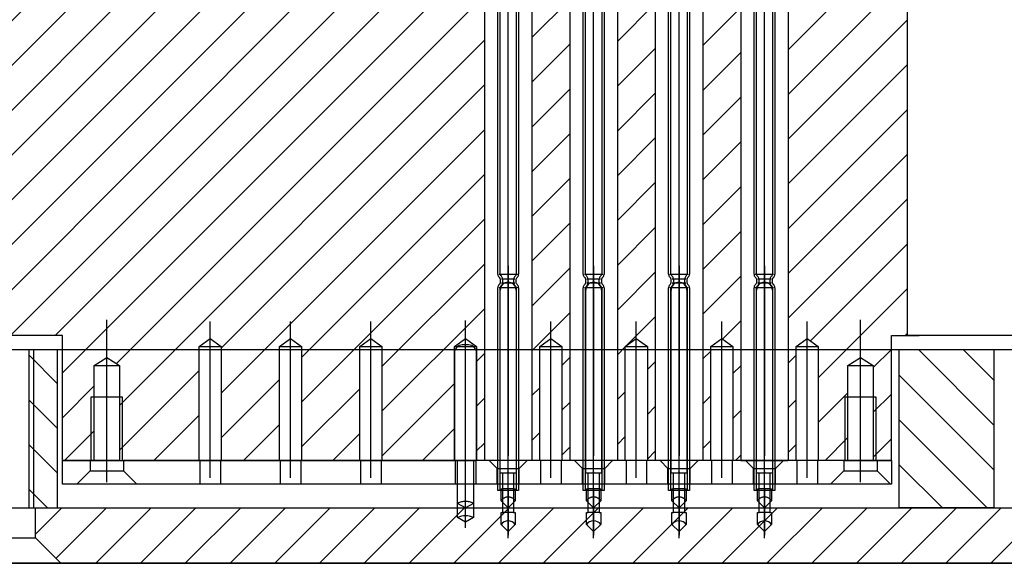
# Model space of a CAD drawing. Extents: x -1763 to 4575, y -3429 to 1051.
# Tile 6 of 80: x -111 to -49, y -2510 to -2476. Entities that reach past the tile are written whole.
import ezdxf

# ---------------------------------------------------------------- set-up
doc = ezdxf.new("R2010")
doc.units = 0
doc.linetypes.add('DASHED', pattern=[15, 7, -8])
doc.linetypes.add('DOT_CENTER', pattern=[14, 12, -1, 0, -1])
doc.layers.add('1', color=7, linetype='CONTINUOUS')
pattern_1 = [(45, (0, 0), (-1.4142136, 1.4142136), [])]
pattern_2 = [(135, (0, 0), (-1.4142136, -1.4142136), [])]

# ---------------------------------------------------------------- blocks, each defined once
blk = doc.blocks.new('PCC_S__144', base_point=(-152, -2511.751))
at = {"layer": '1', "color": 3, "linetype": 'CONTINUOUS'}
blk.add_line((-121.1, -2510.451), (121.1, -2510.451), dxfattribs=at)
blk = doc.blocks.new('TSK_APM90__175', base_point=(-260, -2520.158))
at = {"layer": '1'}
blk.add_blockref('PCC_S__144', (-152, -2511.751), dxfattribs=at)
blk = doc.blocks.new('POGO_PC__185', base_point=(-64.52, -2504.667))
at = {"layer": '1', "color": 2, "linetype": 'DOT_CENTER'}
blk.add_line((-64.02, -2491.661), (-64.02, -2508.667), dxfattribs=at)
at = {"layer": '1', "color": 2, "linetype": 'CONTINUOUS'}
for p, q in [((-64.52, -2504.751), (-64.52, -2493.191)), ((-63.52, -2493.191), (-63.52, -2504.751)), ((-64.363, -2504.751), (-64.52, -2504.751)), ((-63.677, -2504.751), (-64.363, -2504.751)), ((-64.363, -2507.251), (-64.363, -2504.751)), ((-63.52, -2504.751), (-63.677, -2504.751)), ((-63.677, -2504.751), (-63.677, -2507.251)), ((-64.47, -2508.001), (-64.47, -2507.251)), ((-64.47, -2507.251), (-64.363, -2507.251)), ((-63.677, -2507.251), (-64.363, -2507.251)), ((-63.677, -2507.251), (-63.57, -2507.251)), ((-63.57, -2507.251), (-63.57, -2508.001)), ((-64.47, -2508.001), (-64.02, -2508.451)), ((-64.02, -2508.451), (-63.57, -2508.001))]:
    blk.add_line(p, q, dxfattribs=at)
at = {"layer": '1', "color": 2, "linetype": 'DASHED'}
for p, q in [((-64.47, -2506.501), (-64.47, -2505.751)), ((-64.47, -2505.751), (-64.363, -2505.751)), ((-63.677, -2505.751), (-64.363, -2505.751)), ((-63.677, -2505.751), (-63.57, -2505.751)), ((-63.57, -2505.751), (-63.57, -2506.501)), ((-64.47, -2506.501), (-64.02, -2506.951)), ((-64.02, -2506.951), (-63.57, -2506.501))]:
    blk.add_line(p, q, dxfattribs=at)
at = {"layer": '1', "color": 2, "linetype": 'CONTINUOUS'}
for centre, radius, start, end in [((-64.02, -2493.191), 0.5, 90, 180), ((-64.02, -2493.191), 0.5, 0, 90), ((-64.02, -2508.309), 0.545, 34.36892, 145.63108)]:
    blk.add_arc(centre, radius, start, end, dxfattribs=at)
at = {"layer": '1', "color": 2, "linetype": 'DASHED'}
blk.add_arc((-64.02, -2506.809), 0.545, 34.36892, 145.63108, dxfattribs=at)
blk = doc.blocks.new('POGO_ASSY__187', base_point=(145.471, -3333.472))
at = {"layer": '1', "color": 3, "linetype": 'CONTINUOUS'}
for p, q in [((-64.68, -2492.186), (-64.68, -2471.216)), ((-64.53, -2492.186), (-64.53, -2471.216)), ((-63.51, -2471.216), (-63.51, -2492.186)), ((-63.36, -2471.216), (-63.36, -2492.186)), ((-64.559, -2492.411), (-64.607, -2492.363)), ((-64.601, -2492.186), (-64.02, -2492.186)), ((-64.53, -2492.481), (-64.53, -2492.741)), ((-64.453, -2492.305), (-64.501, -2492.257)), ((-64.445, -2492.481), (-64.02, -2492.481)), ((-64.02, -2492.741), (-64.445, -2492.741)), ((-64.38, -2492.481), (-64.38, -2492.741)), ((-64.029, -2492.741), (-64.02, -2492.741)), ((-64.02, -2492.186), (-63.439, -2492.186)), ((-64.02, -2492.481), (-63.595, -2492.481)), ((-63.595, -2492.741), (-64.02, -2492.741)), ((-63.66, -2492.741), (-63.66, -2492.481)), ((-63.587, -2492.305), (-63.539, -2492.257)), ((-63.51, -2492.741), (-63.51, -2492.481)), ((-63.481, -2492.411), (-63.433, -2492.363)), ((-64.68, -2505.851), (-64.68, -2493.036)), ((-64.559, -2492.812), (-64.607, -2492.859)), ((-64.02, -2493.036), (-64.601, -2493.036)), ((-64.53, -2505.851), (-64.53, -2493.036)), ((-64.453, -2492.918), (-64.501, -2492.966)), ((-63.439, -2493.036), (-64.02, -2493.036)), ((-63.539, -2492.966), (-63.587, -2492.918)), ((-63.51, -2493.036), (-63.51, -2505.851)), ((-63.433, -2492.859), (-63.481, -2492.812)), ((-63.36, -2493.036), (-63.36, -2505.851)), ((-63.36, -2505.851), (-64.68, -2505.851))]:
    blk.add_line(p, q, dxfattribs=at)
at = {"layer": '1', "color": 3, "linetype": 'DOT_CENTER'}
for p, q in [((-64.02, -2508.863), (-64.02, -2471.216)), ((-64.02, -2493.036), (-64.02, -2492.741))]:
    blk.add_line(p, q, dxfattribs=at)
at = {"layer": '1', "color": 3, "linetype": 'CONTINUOUS'}
for centre, radius, start, end in [((-64.43, -2492.186), 0.25, 180, -135), ((-64.63, -2492.481), 0.1, 0, 45), ((-64.63, -2492.741), 0.1, -45, 0), ((-64.43, -2492.186), 0.1, 180, -135), ((-64.63, -2492.481), 0.25, 0, 45), ((-64.63, -2492.741), 0.25, -45, 0), ((-63.41, -2492.481), 0.25, 135, 180), ((-63.41, -2492.741), 0.25, 180, -135), ((-63.61, -2492.186), 0.1, -45, 0), ((-63.41, -2492.481), 0.1, 135, 180), ((-63.41, -2492.741), 0.1, 180, -135), ((-63.61, -2492.186), 0.25, -45, 0), ((-64.43, -2493.036), 0.25, 135, 180), ((-64.43, -2493.036), 0.1, 135, 180), ((-63.61, -2493.036), 0.1, 0, 45), ((-63.61, -2493.036), 0.25, 0, 45)]:
    blk.add_arc(centre, radius, start, end, dxfattribs=at)
at = {"layer": '1'}
blk.add_blockref('POGO_PC__185', (-64.52, -2504.667), dxfattribs=at)
blk = doc.blocks.new('POGO_PC__189', base_point=(-69.92, -2504.667))
at = {"layer": '1', "color": 2, "linetype": 'DOT_CENTER'}
blk.add_line((-69.42, -2491.661), (-69.42, -2508.667), dxfattribs=at)
at = {"layer": '1', "color": 2, "linetype": 'CONTINUOUS'}
for p, q in [((-69.92, -2504.751), (-69.92, -2493.191)), ((-68.92, -2493.191), (-68.92, -2504.751)), ((-69.763, -2504.751), (-69.92, -2504.751)), ((-69.763, -2507.251), (-69.763, -2504.751)), ((-69.077, -2504.751), (-69.763, -2504.751)), ((-69.077, -2504.751), (-69.077, -2507.251)), ((-68.92, -2504.751), (-69.077, -2504.751)), ((-69.87, -2507.251), (-69.763, -2507.251)), ((-69.87, -2508.001), (-69.87, -2507.251)), ((-69.077, -2507.251), (-69.763, -2507.251)), ((-69.077, -2507.251), (-68.97, -2507.251)), ((-68.97, -2507.251), (-68.97, -2508.001)), ((-69.87, -2508.001), (-69.42, -2508.451)), ((-69.42, -2508.451), (-68.97, -2508.001))]:
    blk.add_line(p, q, dxfattribs=at)
at = {"layer": '1', "color": 2, "linetype": 'DASHED'}
for p, q in [((-69.87, -2505.751), (-69.763, -2505.751)), ((-69.87, -2506.501), (-69.87, -2505.751)), ((-69.077, -2505.751), (-69.763, -2505.751)), ((-69.077, -2505.751), (-68.97, -2505.751)), ((-68.97, -2505.751), (-68.97, -2506.501)), ((-69.87, -2506.501), (-69.42, -2506.951)), ((-69.42, -2506.951), (-68.97, -2506.501))]:
    blk.add_line(p, q, dxfattribs=at)
at = {"layer": '1', "color": 2, "linetype": 'CONTINUOUS'}
for centre, radius, start, end in [((-69.42, -2493.191), 0.5, 90, 180), ((-69.42, -2493.191), 0.5, 0, 90), ((-69.42, -2508.309), 0.545, 34.36892, 145.63108)]:
    blk.add_arc(centre, radius, start, end, dxfattribs=at)
at = {"layer": '1', "color": 2, "linetype": 'DASHED'}
blk.add_arc((-69.42, -2506.809), 0.545, 34.36892, 145.63108, dxfattribs=at)
blk = doc.blocks.new('POGO_ASSY__190', base_point=(140.071, -3333.472))
at = {"layer": '1', "color": 3, "linetype": 'CONTINUOUS'}
for p, q in [((-70.08, -2492.186), (-70.08, -2471.216)), ((-69.93, -2492.186), (-69.93, -2471.216)), ((-68.91, -2471.216), (-68.91, -2492.186)), ((-68.76, -2471.216), (-68.76, -2492.186)), ((-69.959, -2492.411), (-70.007, -2492.363)), ((-70.001, -2492.186), (-69.42, -2492.186)), ((-69.93, -2492.481), (-69.93, -2492.741)), ((-69.853, -2492.305), (-69.901, -2492.257)), ((-69.845, -2492.481), (-69.42, -2492.481)), ((-69.42, -2492.741), (-69.845, -2492.741)), ((-69.78, -2492.481), (-69.78, -2492.741)), ((-69.429, -2492.741), (-69.42, -2492.741)), ((-69.42, -2492.186), (-68.839, -2492.186)), ((-69.42, -2492.481), (-68.995, -2492.481)), ((-68.995, -2492.741), (-69.42, -2492.741)), ((-69.06, -2492.741), (-69.06, -2492.481)), ((-68.987, -2492.305), (-68.939, -2492.257)), ((-68.91, -2492.741), (-68.91, -2492.481)), ((-68.881, -2492.411), (-68.833, -2492.363)), ((-70.08, -2505.851), (-70.08, -2493.036)), ((-69.959, -2492.812), (-70.007, -2492.859)), ((-69.42, -2493.036), (-70.001, -2493.036)), ((-69.93, -2505.851), (-69.93, -2493.036)), ((-69.853, -2492.918), (-69.901, -2492.966)), ((-68.839, -2493.036), (-69.42, -2493.036)), ((-68.939, -2492.966), (-68.987, -2492.918)), ((-68.91, -2493.036), (-68.91, -2505.851)), ((-68.833, -2492.859), (-68.881, -2492.812)), ((-68.76, -2493.036), (-68.76, -2505.851)), ((-68.76, -2505.851), (-70.08, -2505.851))]:
    blk.add_line(p, q, dxfattribs=at)
at = {"layer": '1', "color": 3, "linetype": 'DOT_CENTER'}
for p, q in [((-69.42, -2508.863), (-69.42, -2471.216)), ((-69.42, -2493.036), (-69.42, -2492.741))]:
    blk.add_line(p, q, dxfattribs=at)
at = {"layer": '1', "color": 3, "linetype": 'CONTINUOUS'}
for centre, radius, start, end in [((-69.83, -2492.186), 0.25, 180, -135), ((-70.03, -2492.481), 0.1, 0, 45), ((-70.03, -2492.741), 0.1, -45, 0), ((-69.83, -2492.186), 0.1, 180, -135), ((-70.03, -2492.481), 0.25, 0, 45), ((-70.03, -2492.741), 0.25, -45, 0), ((-68.81, -2492.481), 0.25, 135, 180), ((-68.81, -2492.741), 0.25, 180, -135), ((-69.01, -2492.186), 0.1, -45, 0), ((-68.81, -2492.481), 0.1, 135, 180), ((-68.81, -2492.741), 0.1, 180, -135), ((-69.01, -2492.186), 0.25, -45, 0), ((-69.83, -2493.036), 0.25, 135, 180), ((-69.83, -2493.036), 0.1, 135, 180), ((-69.01, -2493.036), 0.1, 0, 45), ((-69.01, -2493.036), 0.25, 0, 45)]:
    blk.add_arc(centre, radius, start, end, dxfattribs=at)
at = {"layer": '1'}
blk.add_blockref('POGO_PC__189', (-69.92, -2504.667), dxfattribs=at)
blk = doc.blocks.new('POGO_PC__191', base_point=(-75.32, -2504.667))
at = {"layer": '1', "color": 2, "linetype": 'DOT_CENTER'}
blk.add_line((-74.82, -2491.661), (-74.82, -2508.667), dxfattribs=at)
at = {"layer": '1', "color": 2, "linetype": 'CONTINUOUS'}
for p, q in [((-75.32, -2504.751), (-75.32, -2493.191)), ((-74.32, -2493.191), (-74.32, -2504.751)), ((-75.163, -2504.751), (-75.32, -2504.751)), ((-74.477, -2504.751), (-75.163, -2504.751)), ((-75.163, -2507.251), (-75.163, -2504.751)), ((-74.32, -2504.751), (-74.477, -2504.751)), ((-74.477, -2504.751), (-74.477, -2507.251)), ((-75.27, -2508.001), (-75.27, -2507.251)), ((-75.27, -2507.251), (-75.163, -2507.251)), ((-74.477, -2507.251), (-75.163, -2507.251)), ((-74.477, -2507.251), (-74.37, -2507.251)), ((-74.37, -2507.251), (-74.37, -2508.001)), ((-75.27, -2508.001), (-74.82, -2508.451)), ((-74.82, -2508.451), (-74.37, -2508.001))]:
    blk.add_line(p, q, dxfattribs=at)
at = {"layer": '1', "color": 2, "linetype": 'DASHED'}
for p, q in [((-75.27, -2506.501), (-75.27, -2505.751)), ((-75.27, -2505.751), (-75.163, -2505.751)), ((-74.477, -2505.751), (-75.163, -2505.751)), ((-74.477, -2505.751), (-74.37, -2505.751)), ((-74.37, -2505.751), (-74.37, -2506.501)), ((-75.27, -2506.501), (-74.82, -2506.951)), ((-74.82, -2506.951), (-74.37, -2506.501))]:
    blk.add_line(p, q, dxfattribs=at)
at = {"layer": '1', "color": 2, "linetype": 'CONTINUOUS'}
for centre, radius, start, end in [((-74.82, -2493.191), 0.5, 90, 180), ((-74.82, -2493.191), 0.5, 0, 90), ((-74.82, -2508.309), 0.545, 34.36892, 145.63108)]:
    blk.add_arc(centre, radius, start, end, dxfattribs=at)
at = {"layer": '1', "color": 2, "linetype": 'DASHED'}
blk.add_arc((-74.82, -2506.809), 0.545, 34.36892, 145.63108, dxfattribs=at)
blk = doc.blocks.new('POGO_ASSY__193', base_point=(134.671, -3333.472))
at = {"layer": '1', "color": 3, "linetype": 'CONTINUOUS'}
for p, q in [((-75.48, -2492.186), (-75.48, -2471.216)), ((-75.33, -2492.186), (-75.33, -2471.216)), ((-74.31, -2471.216), (-74.31, -2492.186)), ((-74.16, -2471.216), (-74.16, -2492.186)), ((-75.359, -2492.411), (-75.407, -2492.363)), ((-75.401, -2492.186), (-74.82, -2492.186)), ((-75.33, -2492.481), (-75.33, -2492.741)), ((-75.253, -2492.305), (-75.301, -2492.257)), ((-75.245, -2492.481), (-74.82, -2492.481)), ((-74.82, -2492.741), (-75.245, -2492.741)), ((-75.18, -2492.481), (-75.18, -2492.741)), ((-74.829, -2492.741), (-74.82, -2492.741)), ((-74.82, -2492.186), (-74.239, -2492.186)), ((-74.82, -2492.481), (-74.395, -2492.481)), ((-74.395, -2492.741), (-74.82, -2492.741)), ((-74.46, -2492.741), (-74.46, -2492.481)), ((-74.387, -2492.305), (-74.339, -2492.257)), ((-74.31, -2492.741), (-74.31, -2492.481)), ((-74.281, -2492.411), (-74.233, -2492.363)), ((-75.48, -2505.851), (-75.48, -2493.036)), ((-75.359, -2492.812), (-75.407, -2492.859)), ((-74.82, -2493.036), (-75.401, -2493.036)), ((-75.33, -2505.851), (-75.33, -2493.036)), ((-75.253, -2492.918), (-75.301, -2492.966)), ((-74.239, -2493.036), (-74.82, -2493.036)), ((-74.339, -2492.966), (-74.387, -2492.918)), ((-74.31, -2493.036), (-74.31, -2505.851)), ((-74.233, -2492.859), (-74.281, -2492.812)), ((-74.16, -2493.036), (-74.16, -2505.851)), ((-74.16, -2505.851), (-75.48, -2505.851))]:
    blk.add_line(p, q, dxfattribs=at)
at = {"layer": '1', "color": 3, "linetype": 'DOT_CENTER'}
for p, q in [((-74.82, -2508.863), (-74.82, -2471.216)), ((-74.82, -2493.036), (-74.82, -2492.741))]:
    blk.add_line(p, q, dxfattribs=at)
at = {"layer": '1', "color": 3, "linetype": 'CONTINUOUS'}
for centre, radius, start, end in [((-75.23, -2492.186), 0.25, 180, -135), ((-75.43, -2492.481), 0.1, 0, 45), ((-75.43, -2492.741), 0.1, -45, 0), ((-75.23, -2492.186), 0.1, 180, -135), ((-75.43, -2492.481), 0.25, 0, 45), ((-75.43, -2492.741), 0.25, -45, 0), ((-74.21, -2492.481), 0.25, 135, 180), ((-74.21, -2492.741), 0.25, 180, -135), ((-74.41, -2492.186), 0.1, -45, 0), ((-74.21, -2492.481), 0.1, 135, 180), ((-74.21, -2492.741), 0.1, 180, -135), ((-74.41, -2492.186), 0.25, -45, 0), ((-75.23, -2493.036), 0.25, 135, 180), ((-75.23, -2493.036), 0.1, 135, 180), ((-74.41, -2493.036), 0.1, 0, 45), ((-74.41, -2493.036), 0.25, 0, 45)]:
    blk.add_arc(centre, radius, start, end, dxfattribs=at)
at = {"layer": '1'}
blk.add_blockref('POGO_PC__191', (-75.32, -2504.667), dxfattribs=at)
blk = doc.blocks.new('POGO_PC__204', base_point=(-80.72, -2504.667))
at = {"layer": '1', "color": 2, "linetype": 'DOT_CENTER'}
blk.add_line((-80.22, -2491.661), (-80.22, -2508.667), dxfattribs=at)
at = {"layer": '1', "color": 2, "linetype": 'CONTINUOUS'}
for p, q in [((-80.72, -2504.751), (-80.72, -2493.191)), ((-79.72, -2493.191), (-79.72, -2504.751)), ((-80.563, -2504.751), (-80.72, -2504.751)), ((-80.563, -2507.251), (-80.563, -2504.751)), ((-79.877, -2504.751), (-80.563, -2504.751)), ((-79.877, -2504.751), (-79.877, -2507.251)), ((-79.72, -2504.751), (-79.877, -2504.751)), ((-80.67, -2507.251), (-80.563, -2507.251)), ((-80.67, -2508.001), (-80.67, -2507.251)), ((-79.877, -2507.251), (-80.563, -2507.251)), ((-79.877, -2507.251), (-79.77, -2507.251)), ((-79.77, -2507.251), (-79.77, -2508.001)), ((-80.67, -2508.001), (-80.22, -2508.451)), ((-80.22, -2508.451), (-79.77, -2508.001))]:
    blk.add_line(p, q, dxfattribs=at)
at = {"layer": '1', "color": 2, "linetype": 'DASHED'}
for p, q in [((-80.67, -2505.751), (-80.563, -2505.751)), ((-80.67, -2506.501), (-80.67, -2505.751)), ((-79.877, -2505.751), (-80.563, -2505.751)), ((-79.877, -2505.751), (-79.77, -2505.751)), ((-79.77, -2505.751), (-79.77, -2506.501)), ((-80.67, -2506.501), (-80.22, -2506.951)), ((-80.22, -2506.951), (-79.77, -2506.501))]:
    blk.add_line(p, q, dxfattribs=at)
at = {"layer": '1', "color": 2, "linetype": 'CONTINUOUS'}
for centre, radius, start, end in [((-80.22, -2493.191), 0.5, 90, 180), ((-80.22, -2493.191), 0.5, 0, 90), ((-80.22, -2508.309), 0.545, 34.36892, 145.63108)]:
    blk.add_arc(centre, radius, start, end, dxfattribs=at)
at = {"layer": '1', "color": 2, "linetype": 'DASHED'}
blk.add_arc((-80.22, -2506.809), 0.545, 34.36892, 145.63108, dxfattribs=at)
blk = doc.blocks.new('POGO_ASSY__205', base_point=(129.271, -3333.472))
at = {"layer": '1', "color": 3, "linetype": 'CONTINUOUS'}
for p, q in [((-80.88, -2492.186), (-80.88, -2471.216)), ((-80.73, -2492.186), (-80.73, -2471.216)), ((-79.71, -2471.216), (-79.71, -2492.186)), ((-79.56, -2471.216), (-79.56, -2492.186)), ((-80.759, -2492.411), (-80.807, -2492.363)), ((-80.801, -2492.186), (-80.22, -2492.186)), ((-80.73, -2492.481), (-80.73, -2492.741)), ((-80.653, -2492.305), (-80.701, -2492.257)), ((-80.645, -2492.481), (-80.22, -2492.481)), ((-80.22, -2492.741), (-80.645, -2492.741)), ((-80.58, -2492.481), (-80.58, -2492.741)), ((-80.229, -2492.741), (-80.22, -2492.741)), ((-80.22, -2492.186), (-79.639, -2492.186)), ((-80.22, -2492.481), (-79.795, -2492.481)), ((-79.795, -2492.741), (-80.22, -2492.741)), ((-79.86, -2492.741), (-79.86, -2492.481)), ((-79.787, -2492.305), (-79.739, -2492.257)), ((-79.71, -2492.741), (-79.71, -2492.481)), ((-79.681, -2492.411), (-79.633, -2492.363)), ((-80.88, -2505.851), (-80.88, -2493.036)), ((-80.759, -2492.812), (-80.807, -2492.859)), ((-80.22, -2493.036), (-80.801, -2493.036)), ((-80.73, -2505.851), (-80.73, -2493.036)), ((-80.653, -2492.918), (-80.701, -2492.966)), ((-79.639, -2493.036), (-80.22, -2493.036)), ((-79.739, -2492.966), (-79.787, -2492.918)), ((-79.71, -2493.036), (-79.71, -2505.851)), ((-79.633, -2492.859), (-79.681, -2492.812)), ((-79.56, -2493.036), (-79.56, -2505.851)), ((-79.56, -2505.851), (-80.88, -2505.851))]:
    blk.add_line(p, q, dxfattribs=at)
at = {"layer": '1', "color": 3, "linetype": 'DOT_CENTER'}
for p, q in [((-80.22, -2508.863), (-80.22, -2471.216)), ((-80.22, -2493.036), (-80.22, -2492.741))]:
    blk.add_line(p, q, dxfattribs=at)
at = {"layer": '1', "color": 3, "linetype": 'CONTINUOUS'}
for centre, radius, start, end in [((-80.63, -2492.186), 0.25, 180, -135), ((-80.83, -2492.481), 0.1, 0, 45), ((-80.83, -2492.741), 0.1, -45, 0), ((-80.63, -2492.186), 0.1, 180, -135), ((-80.83, -2492.481), 0.25, 0, 45), ((-80.83, -2492.741), 0.25, -45, 0), ((-79.61, -2492.481), 0.25, 135, 180), ((-79.61, -2492.741), 0.25, 180, -135), ((-79.81, -2492.186), 0.1, -45, 0), ((-79.61, -2492.481), 0.1, 135, 180), ((-79.61, -2492.741), 0.1, 180, -135), ((-79.81, -2492.186), 0.25, -45, 0), ((-80.63, -2493.036), 0.25, 135, 180), ((-80.63, -2493.036), 0.1, 135, 180), ((-79.81, -2493.036), 0.1, 0, 45), ((-79.81, -2493.036), 0.25, 0, 45)]:
    blk.add_arc(centre, radius, start, end, dxfattribs=at)
at = {"layer": '1'}
blk.add_blockref('POGO_PC__204', (-80.72, -2504.667), dxfattribs=at)
blk = doc.blocks.new('SV_ISOLATOR__207', base_point=(95.424, -3338.422))
at = {"layer": '1', "color": 42, "linetype": 'CONTINUOUS'}
for p, q in [((-108.4, -2503.951), (-106.647, -2503.951)), ((-108.4, -2505.451), (-108.4, -2503.951)), ((-106.647, -2503.951), (-106.647, -2504.601)), ((-106.647, -2503.951), (-104.547, -2503.951)), ((-59, -2503.951), (-104.547, -2503.951)), ((-104.547, -2503.951), (-104.547, -2504.601)), ((-99.71, -2503.951), (-99.71, -2505.451)), ((-98.41, -2503.951), (-98.41, -2505.451)), ((-94.63, -2503.951), (-94.63, -2505.451)), ((-93.33, -2503.951), (-93.33, -2505.451)), ((-89.55, -2503.951), (-89.55, -2505.451)), ((-88.25, -2503.951), (-88.25, -2505.451)), ((-83.57, -2503.951), (-83.57, -2505.451)), ((-82.27, -2503.951), (-82.27, -2505.451)), ((-80.92, -2504.451), (-81.42, -2503.951)), ((-79.52, -2504.451), (-79.02, -2503.951)), ((-78.17, -2503.951), (-78.17, -2505.451)), ((-76.87, -2503.951), (-76.87, -2505.451)), ((-75.52, -2504.451), (-76.02, -2503.951)), ((-74.12, -2504.451), (-73.62, -2503.951)), ((-72.77, -2503.951), (-72.77, -2505.451)), ((-71.47, -2503.951), (-71.47, -2505.451)), ((-70.12, -2504.451), (-70.62, -2503.951)), ((-68.72, -2504.451), (-68.22, -2503.951)), ((-67.37, -2503.951), (-67.37, -2505.451)), ((-66.07, -2503.951), (-66.07, -2505.451)), ((-64.72, -2504.451), (-65.22, -2503.951)), ((-63.32, -2504.451), (-62.82, -2503.951)), ((-61.97, -2503.951), (-61.97, -2505.451)), ((-60.67, -2503.951), (-60.67, -2505.451)), ((-59, -2503.951), (-56.9, -2503.951)), ((-59, -2503.951), (-59, -2504.601)), ((-56.9, -2503.951), (-56.9, -2504.601)), ((-56.9, -2503.951), (-55.999, -2503.951)), ((-55.999, -2503.951), (-55.999, -2505.451)), ((-80.92, -2504.451), (-79.52, -2504.451)), ((-80.92, -2505.451), (-80.92, -2504.451)), ((-79.52, -2505.451), (-79.52, -2504.451)), ((-75.52, -2505.451), (-75.52, -2504.451)), ((-75.52, -2504.451), (-74.12, -2504.451)), ((-74.12, -2505.451), (-74.12, -2504.451)), ((-70.12, -2505.451), (-70.12, -2504.451)), ((-70.12, -2504.451), (-68.72, -2504.451)), ((-68.72, -2505.451), (-68.72, -2504.451)), ((-64.72, -2505.451), (-64.72, -2504.451)), ((-64.72, -2504.451), (-63.32, -2504.451)), ((-63.32, -2505.451), (-63.32, -2504.451)), ((-107.497, -2505.451), (-106.647, -2504.601)), ((-106.647, -2504.601), (-104.547, -2504.601)), ((-104.547, -2504.601), (-103.697, -2505.451)), ((-59.85, -2505.451), (-59, -2504.601)), ((-59, -2504.601), (-56.9, -2504.601)), ((-56.9, -2504.601), (-56.05, -2505.451)), ((-107.497, -2505.451), (-108.4, -2505.451)), ((-103.697, -2505.451), (-107.497, -2505.451)), ((-59.85, -2505.451), (-103.697, -2505.451)), ((-56.05, -2505.451), (-59.85, -2505.451)), ((-55.999, -2505.451), (-56.05, -2505.451))]:
    blk.add_line(p, q, dxfattribs=at)
blk = doc.blocks.new('GND_POGO_PC__209', base_point=(116.209, -3326.694))
at = {"layer": '1', "color": 6, "linetype": 'DOT_CENTER'}
blk.add_line((-82.92, -2508.203), (-82.92, -2494.885), dxfattribs=at)
at = {"layer": '1', "color": 6, "linetype": 'CONTINUOUS'}
for p, q in [((-82.72, -2496.651), (-83.12, -2496.651)), ((-83.62, -2497.151), (-83.62, -2503.951)), ((-82.22, -2503.951), (-82.22, -2497.151)), ((-83.62, -2503.951), (-83.42, -2503.951)), ((-83.42, -2503.951), (-82.42, -2503.951)), ((-83.42, -2507.563), (-83.42, -2503.951)), ((-82.42, -2503.951), (-82.22, -2503.951)), ((-82.42, -2503.951), (-82.42, -2507.563)), ((-82.92, -2507.851), (-83.42, -2507.563)), ((-82.42, -2507.563), (-82.92, -2507.851))]:
    blk.add_line(p, q, dxfattribs=at)
at = {"layer": '1', "color": 6, "linetype": 'DASHED'}
for p, q in [((-82.92, -2506.951), (-83.42, -2506.663)), ((-82.42, -2506.663), (-82.92, -2506.951))]:
    blk.add_line(p, q, dxfattribs=at)
at = {"layer": '1', "color": 6, "linetype": 'CONTINUOUS'}
for centre, radius, start, end in [((-83.12, -2497.151), 0.5, 90, 180), ((-82.72, -2497.151), 0.5, 0, 90), ((-82.92, -2508.603), 1.155, 64.33732, 115.66268)]:
    blk.add_arc(centre, radius, start, end, dxfattribs=at)
at = {"layer": '1', "color": 6, "linetype": 'DASHED'}
blk.add_arc((-82.92, -2507.703), 1.155, 64.33732, 115.66268, dxfattribs=at)
blk = doc.blocks.new('SV_POGOTOWER__211', base_point=(303.824, -3337.479))
at = {"layer": '1', "linetype": 'CONTINUOUS'}
h = blk.add_hatch(dxfattribs=at)
h.set_pattern_fill('USER', color=4, scale=2, angle=45, pattern_type=0)
h.set_pattern_definition(pattern_1)
h.paths.add_polyline_path([(-99.76, -2459.951), (-110, -2459.951), (-110, -2463.951), (-120, -2463.951), (-120, -2472.651), (-119.2, -2472.651), (-119.2, -2473.451), (-118.5, -2473.451), (-118.5, -2496.051), (-108.4, -2496.051), (-108.4, -2503.951), (-106.397, -2503.951), (-106.397, -2499.951), (-106.397, -2497.951), (-105.597, -2497.451), (-104.797, -2497.951), (-104.797, -2499.951), (-104.797, -2503.951), (-99.76, -2503.951), (-99.76, -2496.751), (-99.06, -2496.251), (-98.36, -2496.751), (-98.36, -2503.951), (-94.68, -2503.951), (-94.68, -2496.751), (-93.98, -2496.251), (-93.28, -2496.751), (-93.28, -2503.951), (-89.6, -2503.951), (-89.6, -2496.751), (-88.9, -2496.251), (-88.2, -2496.751), (-88.2, -2503.951), (-83.62, -2503.951), (-83.62, -2496.751), (-82.92, -2496.251), (-82.22, -2496.751), (-82.22, -2503.951), (-81.72, -2503.951), (-81.72, -2459.951), (-82.22, -2459.951), (-82.22, -2466.751), (-82.92, -2467.251), (-83.62, -2466.751), (-83.62, -2459.951), (-88.2, -2459.951), (-88.2, -2466.751), (-88.9, -2467.251), (-89.6, -2466.751), (-89.6, -2459.951), (-93.28, -2459.951), (-93.28, -2466.751), (-93.98, -2467.251), (-94.68, -2466.751), (-94.68, -2459.951), (-98.36, -2459.951), (-98.36, -2466.751), (-99.06, -2467.251), (-99.76, -2466.751)])
h = blk.add_hatch(dxfattribs=at)
h.set_pattern_fill('USER', color=4, scale=2, angle=45, pattern_type=0)
h.set_pattern_definition(pattern_1)
h.paths.add_polyline_path([(-78.72, -2459.951), (-78.22, -2459.951), (-78.22, -2466.751), (-77.52, -2467.251), (-76.82, -2466.751), (-76.82, -2459.951), (-76.32, -2459.951), (-76.32, -2503.951), (-76.82, -2503.951), (-76.82, -2496.751), (-77.52, -2496.251), (-78.22, -2496.751), (-78.22, -2503.951), (-78.72, -2503.951)])
h = blk.add_hatch(dxfattribs=at)
h.set_pattern_fill('USER', color=4, scale=2, angle=45, pattern_type=0)
h.set_pattern_definition(pattern_1)
h.paths.add_polyline_path([(-73.32, -2459.951), (-72.82, -2459.951), (-72.82, -2466.751), (-72.12, -2467.251), (-71.42, -2466.751), (-71.42, -2459.951), (-70.92, -2459.951), (-70.92, -2503.951), (-71.42, -2503.951), (-71.42, -2496.751), (-72.12, -2496.251), (-72.82, -2496.751), (-72.82, -2503.951), (-73.32, -2503.951)])
h = blk.add_hatch(dxfattribs=at)
h.set_pattern_fill('USER', color=4, scale=2, angle=45, pattern_type=0)
h.set_pattern_definition(pattern_1)
h.paths.add_polyline_path([(-67.92, -2459.951), (-67.42, -2459.951), (-67.42, -2466.751), (-66.72, -2467.251), (-66.02, -2466.751), (-66.02, -2459.951), (-65.52, -2459.951), (-65.52, -2503.951), (-66.02, -2503.951), (-66.02, -2496.751), (-66.72, -2496.251), (-67.42, -2496.751), (-67.42, -2503.951), (-67.92, -2503.951)])
h = blk.add_hatch(dxfattribs=at)
h.set_pattern_fill('USER', color=4, scale=2, angle=45, pattern_type=0)
h.set_pattern_definition(pattern_1)
h.paths.add_polyline_path([(-62.52, -2459.951), (-62.02, -2459.951), (-62.02, -2466.751), (-61.32, -2467.251), (-60.62, -2466.751), (-60.62, -2459.951), (-55, -2459.951), (-55, -2496.051), (-56, -2496.051), (-55.999, -2503.951), (-57.15, -2503.951), (-57.15, -2499.951), (-57.15, -2497.951), (-57.95, -2497.451), (-58.75, -2497.951), (-58.75, -2499.951), (-58.75, -2503.951), (-60.62, -2503.951), (-60.62, -2496.751), (-61.32, -2496.251), (-62.02, -2496.751), (-62.02, -2503.951), (-62.52, -2503.951)])
at = {"layer": '1', "color": 4, "linetype": 'DOT_CENTER'}
for p, q in [((-80.22, -2505.209), (-80.22, -2458.859)), ((-74.82, -2505.209), (-74.82, -2458.859)), ((-69.42, -2505.209), (-69.42, -2458.859)), ((-64.02, -2505.209), (-64.02, -2458.859)), ((-105.597, -2497.451), (-105.597, -2495.074)), ((-99.06, -2505.044), (-99.06, -2495.176)), ((-93.98, -2505.044), (-93.98, -2495.176)), ((-88.9, -2505.044), (-88.9, -2495.176)), ((-82.92, -2505.044), (-82.92, -2495.176)), ((-77.52, -2505.044), (-77.52, -2495.176)), ((-72.12, -2505.044), (-72.12, -2495.176)), ((-66.72, -2505.044), (-66.72, -2495.176)), ((-61.32, -2505.044), (-61.32, -2495.176)), ((-57.95, -2497.451), (-57.95, -2495.074)), ((-105.597, -2505.319), (-105.597, -2497.451)), ((-57.95, -2505.319), (-57.95, -2497.451))]:
    blk.add_line(p, q, dxfattribs=at)
at = {"layer": '1', "color": 4, "linetype": 'CONTINUOUS'}
for p, q in [((-81.72, -2459.951), (-81.72, -2503.951)), ((-78.72, -2459.951), (-78.72, -2503.951)), ((-76.32, -2459.951), (-76.32, -2503.951)), ((-73.32, -2459.951), (-73.32, -2503.951)), ((-70.92, -2459.951), (-70.92, -2503.951)), ((-67.92, -2459.951), (-67.92, -2503.951)), ((-65.52, -2459.951), (-65.52, -2503.951)), ((-62.52, -2459.951), (-62.52, -2503.951)), ((-55, -2459.951), (-55, -2496.051)), ((-108.4, -2496.051), (-118.5, -2496.051)), ((-108.4, -2503.951), (-108.4, -2496.051)), ((-99.76, -2496.751), (-99.06, -2496.251)), ((-99.06, -2496.251), (-98.36, -2496.751)), ((-94.68, -2496.751), (-93.98, -2496.251)), ((-93.98, -2496.251), (-93.28, -2496.751)), ((-89.6, -2496.751), (-88.9, -2496.251)), ((-88.9, -2496.251), (-88.2, -2496.751)), ((-83.62, -2496.751), (-82.92, -2496.251)), ((-82.92, -2496.251), (-82.22, -2496.751)), ((-78.22, -2496.751), (-77.52, -2496.251)), ((-77.52, -2496.251), (-76.82, -2496.751)), ((-72.82, -2496.751), (-72.12, -2496.251)), ((-72.12, -2496.251), (-71.42, -2496.751)), ((-67.42, -2496.751), (-66.72, -2496.251)), ((-66.72, -2496.251), (-66.02, -2496.751)), ((-62.02, -2496.751), (-61.32, -2496.251)), ((-61.32, -2496.251), (-60.62, -2496.751)), ((-55.999, -2503.951), (-56, -2496.051)), ((-56, -2496.051), (-55, -2496.051)), ((-54.243, -2496.051), (-55, -2496.051)), ((-55, -2496.051), (-54.243, -2496.051)), ((0, -2496.051), (-55, -2496.051)), ((-99.76, -2496.751), (-98.36, -2496.751)), ((-99.76, -2503.951), (-99.76, -2496.751)), ((-98.36, -2496.751), (-98.36, -2503.951)), ((-94.68, -2496.751), (-93.28, -2496.751)), ((-94.68, -2503.951), (-94.68, -2496.751)), ((-93.28, -2496.751), (-93.28, -2503.951)), ((-89.6, -2496.751), (-88.2, -2496.751)), ((-89.6, -2503.951), (-89.6, -2496.751)), ((-88.2, -2496.751), (-88.2, -2503.951)), ((-83.62, -2496.751), (-82.22, -2496.751)), ((-83.62, -2503.951), (-83.62, -2496.751)), ((-82.22, -2496.751), (-82.22, -2503.951)), ((-78.22, -2496.751), (-76.82, -2496.751)), ((-78.22, -2503.951), (-78.22, -2496.751)), ((-76.82, -2496.751), (-76.82, -2503.951)), ((-72.82, -2496.751), (-71.42, -2496.751)), ((-72.82, -2503.951), (-72.82, -2496.751)), ((-71.42, -2496.751), (-71.42, -2503.951)), ((-67.42, -2496.751), (-66.02, -2496.751)), ((-67.42, -2503.951), (-67.42, -2496.751)), ((-66.02, -2496.751), (-66.02, -2503.951)), ((-62.02, -2496.751), (-60.62, -2496.751)), ((-62.02, -2503.951), (-62.02, -2496.751)), ((-60.62, -2496.751), (-60.62, -2503.951)), ((-106.397, -2497.951), (-105.597, -2497.451)), ((-105.597, -2497.451), (-104.797, -2497.951)), ((-58.75, -2497.951), (-57.95, -2497.451)), ((-57.95, -2497.451), (-57.15, -2497.951)), ((-106.397, -2499.951), (-106.397, -2497.951)), ((-106.397, -2497.951), (-104.797, -2497.951)), ((-104.797, -2497.951), (-104.797, -2499.951)), ((-58.75, -2499.951), (-58.75, -2497.951)), ((-58.75, -2497.951), (-57.15, -2497.951)), ((-57.15, -2497.951), (-57.15, -2499.951)), ((-106.397, -2499.951), (-106.597, -2499.951)), ((-106.597, -2499.951), (-106.597, -2503.951)), ((-104.797, -2499.951), (-106.397, -2499.951)), ((-106.397, -2503.951), (-106.397, -2499.951)), ((-104.797, -2499.951), (-104.797, -2503.951)), ((-104.597, -2499.951), (-104.797, -2499.951)), ((-104.597, -2503.951), (-104.597, -2499.951)), ((-58.75, -2499.951), (-58.95, -2499.951)), ((-58.95, -2499.951), (-58.95, -2503.951)), ((-57.15, -2499.951), (-58.75, -2499.951)), ((-58.75, -2503.951), (-58.75, -2499.951)), ((-57.15, -2499.951), (-57.15, -2503.951)), ((-56.95, -2499.951), (-57.15, -2499.951)), ((-56.95, -2503.951), (-56.95, -2499.951)), ((-106.397, -2503.951), (-108.4, -2503.951)), ((-104.797, -2503.951), (-106.397, -2503.951)), ((-104.797, -2503.951), (-99.76, -2503.951)), ((-99.76, -2503.951), (-98.36, -2503.951)), ((-98.36, -2503.951), (-94.68, -2503.951)), ((-94.68, -2503.951), (-93.28, -2503.951)), ((-93.28, -2503.951), (-89.6, -2503.951)), ((-89.6, -2503.951), (-88.2, -2503.951)), ((-88.2, -2503.951), (-83.62, -2503.951)), ((-82.22, -2503.951), (-83.62, -2503.951)), ((-81.72, -2503.951), (-82.22, -2503.951)), ((-78.72, -2503.951), (-81.72, -2503.951)), ((-78.22, -2503.951), (-78.72, -2503.951)), ((-76.82, -2503.951), (-78.22, -2503.951)), ((-76.32, -2503.951), (-76.82, -2503.951)), ((-73.32, -2503.951), (-76.32, -2503.951)), ((-72.82, -2503.951), (-73.32, -2503.951)), ((-71.42, -2503.951), (-72.82, -2503.951)), ((-70.92, -2503.951), (-71.42, -2503.951)), ((-67.92, -2503.951), (-70.92, -2503.951)), ((-67.42, -2503.951), (-67.92, -2503.951)), ((-66.02, -2503.951), (-67.42, -2503.951)), ((-65.52, -2503.951), (-66.02, -2503.951)), ((-65.52, -2503.951), (-62.52, -2503.951)), ((-62.02, -2503.951), (-62.52, -2503.951)), ((-60.62, -2503.951), (-62.02, -2503.951)), ((-58.75, -2503.951), (-60.62, -2503.951)), ((-57.15, -2503.951), (-58.75, -2503.951)), ((-55.999, -2503.951), (-57.15, -2503.951)), ((-56.234, -2503.951), (-55.999, -2503.951))]:
    blk.add_line(p, q, dxfattribs=at)
at = {"layer": '1', "color": 1, "linetype": 'DASHED'}
blk.add_line((-106.819, -2506.951), (-50.803, -2506.951), dxfattribs=at)
at = {"layer": '1'}
for name, p in [('POGO_ASSY__205', (129.271, -3333.472)), ('POGO_ASSY__193', (134.671, -3333.472)), ('POGO_ASSY__190', (140.071, -3333.472)), ('POGO_ASSY__187', (145.471, -3333.472)), ('GND_POGO_PC__209', (116.209, -3326.694)), ('SV_ISOLATOR__207', (95.424, -3338.422))]:
    blk.add_blockref(name, p, dxfattribs=at)
blk = doc.blocks.new('PC_STIFF_S__213', base_point=(412.141, -3662.946))
at = {"layer": '1', "linetype": 'CONTINUOUS'}
h = blk.add_hatch(dxfattribs=at)
h.set_pattern_fill('USER', color=5, scale=2, angle=135, pattern_type=0)
h.set_pattern_definition(pattern_2)
h.paths.add_polyline_path([(-110.5, -2496.951), (-108.7, -2496.951), (-108.7, -2506.951), (-110.5, -2506.951)])
h = blk.add_hatch(dxfattribs=at)
h.set_pattern_fill('USER', color=5, scale=2, angle=135, pattern_type=0)
h.set_pattern_definition(pattern_2)
h.paths.add_polyline_path([(-55.5, -2496.951), (-49.5, -2496.951), (-49.5, -2506.951), (-55.5, -2506.951)])
at = {"layer": '1', "color": 5, "linetype": 'CONTINUOUS'}
for p, q in [((-112.9, -2496.951), (-110.5, -2496.951)), ((-110.5, -2506.951), (-110.5, -2496.951)), ((-110.5, -2496.951), (-108.7, -2496.951)), ((-110.2, -2506.951), (-110.2, -2496.951)), ((-108.7, -2496.951), (-55.5, -2496.951)), ((-108.7, -2506.951), (-108.7, -2496.951)), ((-55.5, -2496.951), (-49.5, -2496.951)), ((-55.5, -2506.951), (-55.5, -2496.951)), ((-49.5, -2506.951), (-49.5, -2496.951)), ((-49.5, -2496.951), (0, -2496.951)), ((-112.9, -2506.951), (-110.5, -2506.951)), ((-110.5, -2506.951), (-108.7, -2506.951)), ((-108.7, -2506.951), (-55.5, -2506.951)), ((-49.5, -2506.951), (-55.5, -2506.951)), ((-49.5, -2506.951), (0, -2506.951))]:
    blk.add_line(p, q, dxfattribs=at)
blk = doc.blocks.new('SV_PROBECARD__214', base_point=(423.591, -3362.454))
at = {"layer": '1', "linetype": 'CONTINUOUS'}
h = blk.add_hatch(dxfattribs=at)
h.set_pattern_fill('USER', color=1, scale=2, angle=45, pattern_type=0)
h.set_pattern_definition(pattern_1)
h.paths.add_polyline_path([(-18, -2506.951), (-110.1, -2506.951), (-110.1, -2508.851), (-108.5, -2510.451), (-18, -2510.451)])
at = {"layer": '1', "color": 1, "linetype": 'CONTINUOUS'}
for p, q in [((-113.3, -2506.951), (-110.1, -2506.951)), ((-110.1, -2506.951), (-18, -2506.951)), ((-110.1, -2508.851), (-110.1, -2506.951)), ((-113.3, -2508.851), (-110.1, -2508.851)), ((-110.1, -2508.851), (-108.5, -2510.451)), ((-108.5, -2510.451), (-114.9, -2510.451)), ((-18, -2510.451), (-108.5, -2510.451))]:
    blk.add_line(p, q, dxfattribs=at)
at = {"layer": '1'}
blk.add_blockref('PC_STIFF_S__213', (412.141, -3662.946), dxfattribs=at)
blk = doc.blocks.new('SIDE_VIEW__215', base_point=(-19.45, -3345.858))
at = {"layer": '1'}
for name, p in [('SV_POGOTOWER__211', (303.824, -3337.479)), ('SV_PROBECARD__214', (423.591, -3362.454))]:
    blk.add_blockref(name, p, dxfattribs=at)
blk = doc.blocks.new('WPIF_TSK__216', base_point=(37.824, -3712.742))
at = {"layer": '1'}
for name, p in [('TSK_APM90__175', (-260, -2520.158)), ('SIDE_VIEW__215', (-19.45, -3345.858))]:
    blk.add_blockref(name, p, dxfattribs=at)
blk = doc.blocks.new('C-E2803-62282-1S11B__217', base_point=(0, -2449.251))
at = {"layer": '1'}
blk.add_blockref('WPIF_TSK__216', (37.824, -3712.742), dxfattribs=at)

msp = doc.modelspace()

# ---------------------------------------------------------------- block references
at = {"layer": '1'}
msp.add_blockref('C-E2803-62282-1S11B__217', (0, -2449.251), dxfattribs=at)

doc.saveas('drawing.dxf')
